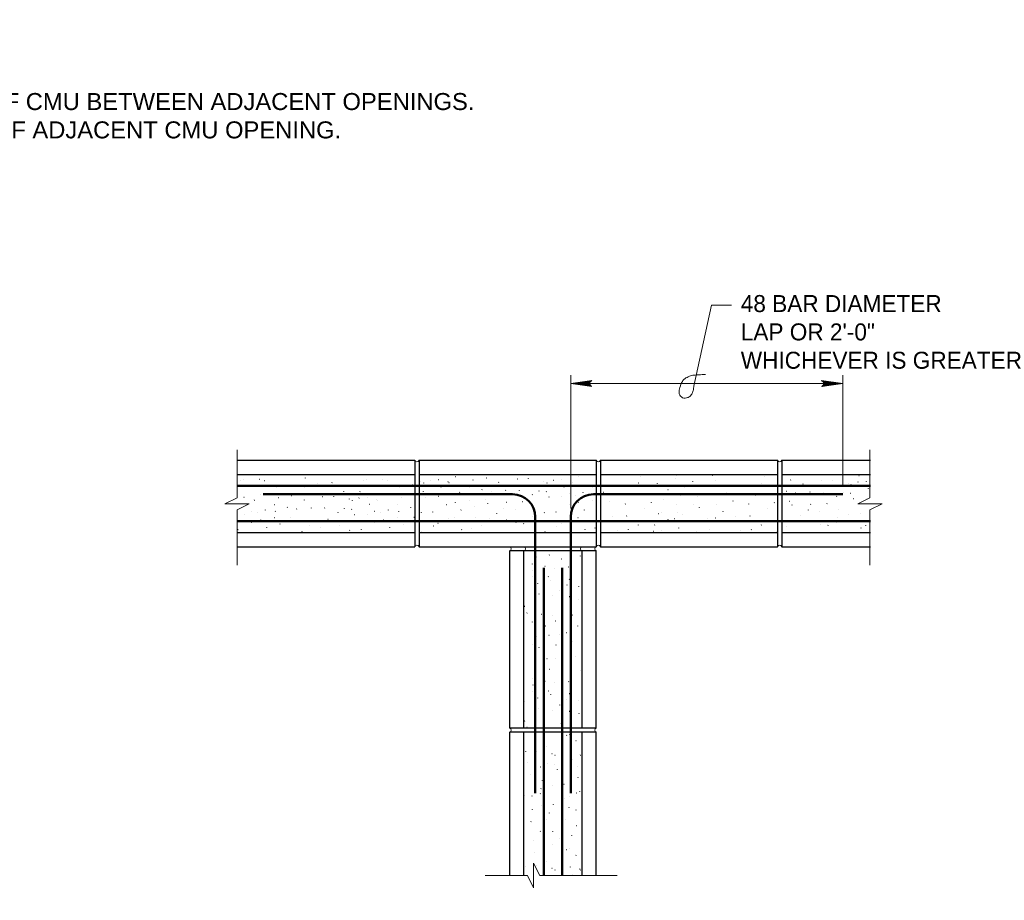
# Model space of a CAD drawing. Extents: x -1004 to 916, y -640 to 704.
# Tile 5 of 21: x -656 to -309, y 4 to 314. Entities that reach past the tile are written whole.
import ezdxf

# ---------------------------------------------------------------- set-up
doc = ezdxf.new("R2010")
doc.units = 0
doc.header["$MEASUREMENT"] = 0
for name, color, linetype, lineweight in [('Level 1', 7, 'Continuous', 18), ('Level 15', 7, 'Continuous', 18), ('Level 45', 7, 'Continuous', 18), ('Level 46', 7, 'Continuous', 18), ('Level 49', 7, 'Continuous', 18), ('Level 50', 7, 'Continuous', 18), ('Level 53', 7, 'Continuous', 18), ('Level 54', 7, 'Continuous', 18)]:
    doc.layers.add(name, color=color, linetype=linetype, lineweight=lineweight)
doc.styles.add('NOTES', font='romans.shx')

# ---------------------------------------------------------------- blocks, each defined once
blk = doc.blocks.new('LARROW_8')
at = {"color": 0, "linetype": 'ByBlock', "lineweight": -2, "flags": 128}
blk.add_lwpolyline([(-4.93, 0.71), (0, 0), (-4.92, -0.71), (-4.77, -0.59), (-4.55, -0.38), (-4.44, -0.19), (-4.42, 0), (-4.46, 0.21), (-4.57, 0.41), (-4.79, 0.61), (-4.93, 0.71), (-0.15, 0.01), (-4.76, -0.67), (-4.62, -0.56), (-4.39, -0.34), (-4.32, -0.06), (-4.37, 0.22), (-4.5, 0.41), (-4.67, 0.57), (-4.78, 0.65), (-0.41, 0.01), (-4.56, -0.59), (-4.41, -0.49), (-4.33, -0.37), (-4.25, -0.21), (-4.21, 0.01), (-4.23, 0.19), (-4.32, 0.33), (-4.5, 0.44), (-4.61, 0.58), (-0.71, 0.01), (-4.33, -0.5), (-4.17, -0.3), (-4.12, -0.06), (-4.14, 0.22), (-4.45, 0.51), (-1.05, 0.02), (-4.12, -0.41), (-4.07, -0.26), (-3.98, -0.04), (-4.04, 0.21), (-4.28, 0.43), (-1.36, 0.02), (-4.01, -0.31), (-3.92, -0.14), (-3.88, 0.04), (-4.07, 0.33), (-1.73, 0.02), (-3.85, -0.24), (-3.79, -0.11), (-3.77, 0.04), (-3.92, 0.25), (-2.17, 0.02), (-3.71, -0.15), (-3.67, 0.05), (-3.81, 0.17), (-2.53, 0.02), (-3.61, -0.09), (-3.63, 0.1), (-2.9, 0.02), (-3.57, -0.03), (-3.59, 0.03), (-3.36, 0.03)], dxfattribs=at)
blk = doc.blocks.new('SQUIG_1')
at = {"layer": 'Level 46', "color": 1, "linetype": 'Continuous', "lineweight": 18}
blk.add_open_spline([(0, 0), (0.26, 0.05), (0.52, 0.06), (0.79, 0.07), (1.09, 0.07), (1.37, 0.04), (1.67, -0.02), (1.97, -0.08), (2.22, -0.19), (2.48, -0.4), (2.73, -0.59), (2.87, -0.83), (2.98, -1.08), (3.13, -1.44), (3.25, -1.85), (3.03, -2.28), (2.83, -2.69), (2.54, -2.92), (2.19, -3.02), (1.79, -3.13), (1.35, -3.14), (0.93, -3.1), (0.42, -3.05), (-0.06, -3), (-0.55, -2.83), (-0.82, -2.74), (-1.05, -2.61), (-1.26, -2.42), (-1.58, -2.14), (-1.83, -1.82), (-2.05, -1.46), (-2.23, -1.16), (-2.41, -0.87), (-2.52, -0.54), (-2.63, -0.16), (-2.74, 0.21), (-2.84, 0.59), (-2.98, 1.08), (-3.13, 1.58), (-3.22, 2.09)], degree=3, knots=[0, 0, 0, 0, 0.055442, 0.055442, 0.055442, 0.116755, 0.116755, 0.116755, 0.17984, 0.17984, 0.17984, 0.23873, 0.23873, 0.23873, 0.322672, 0.322672, 0.322672, 0.401, 0.401, 0.401, 0.489172, 0.489172, 0.489172, 0.593702, 0.593702, 0.593702, 0.651102, 0.651102, 0.651102, 0.73779, 0.73779, 0.73779, 0.81033, 0.81033, 0.81033, 0.89192, 0.89192, 0.89192, 1, 1, 1, 1], dxfattribs=at)

msp = doc.modelspace()

# ---------------------------------------------------------------- linework, layer by layer
at = {"layer": 'Level 1', "color": 3, "linetype": 'Continuous', "lineweight": 35}
msp.add_3dface([(-1003.74, 704.14), (916.28, 704.14), (916.28, -639.88), (-1003.74, -639.88)], dxfattribs=at)
at = {"layer": 'Level 15', "color": 7, "linetype": 'Continuous', "lineweight": 25}
for p, q in [((-579.38, 158.99), (-516.88, 158.99)), ((-516.88, 158.99), (-516.88, 128.49)), ((-515.38, 158.99), (-515.38, 128.49)), ((-515.38, 158.99), (-452.88, 158.99)), ((-452.88, 158.99), (-452.88, 128.49)), ((-451.39, 158.98), (-451.39, 128.49)), ((-451.39, 158.98), (-388.89, 158.98)), ((-388.89, 158.98), (-388.89, 128.49)), ((-387.39, 158.98), (-387.39, 128.49)), ((-387.39, 158.98), (-356.08, 158.98)), ((-579.38, 153.99), (-516.88, 153.99)), ((-515.38, 153.99), (-452.88, 153.99)), ((-451.39, 153.98), (-388.89, 153.98)), ((-387.39, 153.98), (-356.08, 153.98)), ((-579.38, 133.49), (-516.88, 133.49)), ((-515.38, 133.49), (-452.88, 133.49)), ((-451.39, 133.49), (-388.89, 133.49)), ((-387.39, 133.49), (-356.08, 133.49)), ((-579.38, 128.49), (-516.88, 128.49)), ((-515.38, 128.49), (-452.88, 128.49)), ((-452.88, 127), (-483.38, 127)), ((-483.38, 64.49), (-483.38, 127)), ((-478.38, 64.49), (-478.38, 127)), ((-457.88, 64.49), (-457.88, 127)), ((-452.88, 64.49), (-452.88, 127)), ((-451.39, 128.49), (-388.89, 128.49)), ((-387.39, 128.49), (-356.08, 128.49)), ((-452.88, 64.49), (-483.38, 64.49)), ((-452.88, 63), (-483.38, 63)), ((-483.38, 12.49), (-483.38, 63)), ((-478.38, 12.49), (-478.38, 63)), ((-457.88, 12.49), (-457.88, 63)), ((-452.88, 12.49), (-452.88, 63))]:
    msp.add_line(p, q, dxfattribs=at)
at = {"layer": 'Level 15', "color": 7, "linetype": 'Continuous', "lineweight": 18}
for centre, start, end in [((-516.13, 159.25), 199.1648, 340.8352), ((-452.14, 159.25), 199.1648, 340.8352), ((-388.14, 159.25), 199.1648, 340.8352), ((-483.64, 127.74), 289.1648, 70.8352), ((-478.64, 127.74), 289.1648, 70.8352), ((-483.64, 63.75), 289.1648, 70.8352)]:
    msp.add_arc(centre, 0.79, start, end, dxfattribs=at)
at = {"layer": 'Level 15', "color": 7, "linetype": 'Continuous', "lineweight": 18, "extrusion": (0, 0, -1)}
for centre, start, end in [((516.13, 128.23), 19.1648, 160.8352), ((452.14, 128.23), 19.1648, 160.8352), ((388.14, 128.23), 19.1648, 160.8352), ((457.62, 127.74), 289.1648, 70.8352), ((452.62, 127.74), 289.1648, 70.8352), ((452.62, 63.75), 289.1648, 70.8352)]:
    msp.add_arc(centre, 0.79, start, end, dxfattribs=at)
at = {"layer": 'Level 45', "color": 4, "linetype": 'Continuous', "lineweight": 50}
for p, q in [((-579.38, 149.98), (-356.08, 149.98)), ((-570.38, 146.98), (-482.38, 146.98)), ((-453.88, 146.98), (-365.88, 146.98)), ((-474.38, 41.49), (-474.38, 138.98)), ((-461.88, 41.49), (-461.88, 138.98)), ((-579.38, 137.49), (-356.08, 137.49)), ((-471.38, 12.49), (-471.38, 121)), ((-464.88, 12.49), (-464.88, 121))]:
    msp.add_line(p, q, dxfattribs=at)
at = {"layer": 'Level 45', "color": 4, "linetype": 'Continuous', "lineweight": 50, "extrusion": (0, 0, -1)}
msp.add_arc((482.38, 138.98), 8, 90, 180, dxfattribs=at)
at = {"layer": 'Level 45', "color": 4, "linetype": 'Continuous', "lineweight": 50}
msp.add_arc((-453.88, 138.98), 8, 90, 180, dxfattribs=at)
at = {"layer": 'Level 46', "color": 1, "linetype": 'Continuous', "lineweight": 18, "flags": 128}
msp.add_lwpolyline([(-405.13, 213.74), (-412.24, 213.74), (-418.45, 185.1)], dxfattribs=at)
at = {"layer": 'Level 50', "color": 1, "linetype": 'Continuous', "lineweight": 18}
for p, q in [((-461.88, 141.98), (-461.88, 189.05)), ((-365.88, 149.98), (-365.88, 189.05)), ((-461.88, 186.06), (-365.88, 186.06))]:
    msp.add_line(p, q, dxfattribs=at)
at = {"layer": 'Level 53', "color": 2, "linetype": 'Continuous', "lineweight": 25}
for p, q in [((-539.86, 153.92), (-539.9, 153.88)), ((-502.55, 153.14), (-502.59, 153.09)), ((-459.09, 153.14), (-459.13, 153.09)), ((-448.23, 153.93), (-448.27, 153.88)), ((-437.09, 153.14), (-437.14, 153.1)), ((-424.44, 153.62), (-424.48, 153.58)), ((-411.78, 153.62), (-411.82, 153.58)), ((-404.76, 153.93), (-404.81, 153.88)), ((-393.63, 153.14), (-393.67, 153.1)), ((-365.95, 153.56), (-365.99, 153.51)), ((-360.14, 153.56), (-360.19, 153.52)), ((-578.35, 151.89), (-578.4, 151.85)), ((-577.35, 152.25), (-577.39, 152.21)), ((-575.03, 149.97), (-575.08, 149.93)), ((-572.71, 150.14), (-572.75, 150.1)), ((-571.62, 152.25), (-571.66, 152.21)), ((-569.95, 151.77), (-569.99, 151.73)), ((-561.09, 150.23), (-561.14, 150.19)), ((-558.25, 150.34), (-558.29, 150.3)), ((-555.59, 152.77), (-555.63, 152.72)), ((-551.05, 150.93), (-551.09, 150.89)), ((-546.07, 151.1), (-546.11, 151.06)), ((-534.89, 151.89), (-534.93, 151.85)), ((-533.89, 152.25), (-533.93, 152.21)), ((-531.57, 149.97), (-531.61, 149.93)), ((-529.25, 150.14), (-529.29, 150.1)), ((-528.15, 152.25), (-528.2, 152.21)), ((-526.48, 151.77), (-526.53, 151.73)), ((-517.63, 150.23), (-517.67, 150.19)), ((-514.83, 151.56), (-514.87, 151.52)), ((-513.78, 151), (-513.83, 150.95)), ((-511.34, 151.91), (-511.38, 151.87)), ((-508.45, 152.09), (-508.5, 152.05)), ((-507.72, 149.6), (-507.76, 149.56)), ((-505.14, 151.39), (-505.18, 151.35)), ((-504.82, 151.04), (-504.87, 151)), ((-497.66, 149.51), (-497.7, 149.47)), ((-496.35, 152), (-496.39, 151.96)), ((-491.63, 152.7), (-491.68, 152.66)), ((-487.27, 151.21), (-487.31, 151.17)), ((-480.71, 152.35), (-480.76, 152.31)), ((-476.87, 152.53), (-476.91, 152.48)), ((-471.37, 151.56), (-471.41, 151.52)), ((-470.32, 151), (-470.36, 150.95)), ((-467.87, 151.91), (-467.92, 151.87)), ((-464.99, 152.09), (-465.03, 152.05)), ((-464.26, 149.6), (-464.3, 149.56)), ((-461.67, 151.39), (-461.71, 151.35)), ((-461.36, 151.04), (-461.4, 151)), ((-454.2, 149.51), (-454.24, 149.47)), ((-452.89, 152), (-452.93, 151.96)), ((-446.41, 150.04), (-446.45, 149.99)), ((-443.51, 150.08), (-443.55, 150.04)), ((-438.01, 150.96), (-438.05, 150.91)), ((-431.36, 150.75), (-431.4, 150.71)), ((-424.91, 152.67), (-424.96, 152.62)), ((-418.91, 151.48), (-418.96, 151.44)), ((-414.28, 149.99), (-414.33, 149.95)), ((-410.62, 151.74), (-410.66, 151.7)), ((-402.94, 150.04), (-402.99, 149.99)), ((-400.05, 150.08), (-400.09, 150.04)), ((-394.54, 150.96), (-394.59, 150.91)), ((-384.25, 152.08), (-384.29, 152.03)), ((-379.88, 150.59), (-379.93, 150.55)), ((-373.33, 151.73), (-373.38, 151.69)), ((-369.49, 151.9), (-369.53, 151.86)), ((-363.99, 150.94), (-364.03, 150.9)), ((-362.94, 150.37), (-362.98, 150.33)), ((-360.49, 151.29), (-360.54, 151.25)), ((-357.61, 151.47), (-357.65, 151.42)), ((-571.23, 146.91), (-571.27, 146.87)), ((-565.65, 149.38), (-565.69, 149.34)), ((-560.31, 146.47), (-560.35, 146.43)), ((-555.77, 149.27), (-555.81, 149.23)), ((-549.39, 146.12), (-549.43, 146.08)), ((-545.55, 146.3), (-545.59, 146.25)), ((-542.01, 147.95), (-542.05, 147.91)), ((-536.2, 147.96), (-536.24, 147.91)), ((-527.76, 146.91), (-527.81, 146.87)), ((-522.18, 149.38), (-522.23, 149.34)), ((-516.88, 146.44), (-516.89, 146.43)), ((-513.93, 147.93), (-513.97, 147.88)), ((-512.97, 146.02), (-513.02, 145.97)), ((-508.44, 146.25), (-508.48, 146.21)), ((-505.83, 147.15), (-505.88, 147.11)), ((-503.66, 146.73), (-503.7, 146.69)), ((-501.03, 147.69), (-501.08, 147.65)), ((-497.4, 147.24), (-497.44, 147.2)), ((-493.15, 148.64), (-493.2, 148.6)), ((-489.89, 148.03), (-489.93, 147.98)), ((-484.79, 148.41), (-484.84, 148.36)), ((-480.02, 148.41), (-480.06, 148.36)), ((-475.39, 146.89), (-475.43, 146.85)), ((-473.09, 148.17), (-473.13, 148.12)), ((-470.46, 147.93), (-470.51, 147.88)), ((-469.51, 146.02), (-469.55, 145.97)), ((-464.97, 146.25), (-465.02, 146.21)), ((-462.37, 147.15), (-462.41, 147.11)), ((-460.2, 146.73), (-460.24, 146.69)), ((-457.57, 147.69), (-457.61, 147.65)), ((-453.93, 147.24), (-453.98, 147.2)), ((-450.23, 147.65), (-450.27, 147.6)), ((-440.2, 146.69), (-440.24, 146.65)), ((-435.9, 146.69), (-435.94, 146.65)), ((-427.52, 148.6), (-427.57, 148.55)), ((-423, 146.45), (-423.05, 146.41)), ((-421.81, 149.32), (-421.85, 149.28)), ((-417.25, 146.32), (-417.3, 146.28)), ((-412.97, 146.69), (-413.02, 146.65)), ((-409.39, 147.2), (-409.44, 147.15)), ((-406.76, 147.65), (-406.81, 147.6)), ((-396.73, 146.69), (-396.78, 146.65)), ((-392.44, 146.69), (-392.48, 146.65)), ((-385.77, 148.02), (-385.81, 147.98)), ((-382.5, 147.4), (-382.55, 147.36)), ((-377.41, 147.78), (-377.46, 147.74)), ((-372.64, 147.78), (-372.68, 147.74)), ((-368, 146.27), (-368.05, 146.22)), ((-365.71, 147.54), (-365.75, 147.5)), ((-363.08, 147.3), (-363.13, 147.26)), ((-356.87, 148.98), (-356.92, 148.93)), ((-577.13, 145.86), (-577.17, 145.82)), ((-576.39, 143.37), (-576.44, 143.33)), ((-573.81, 145.16), (-573.85, 145.12)), ((-573.5, 144.81), (-573.54, 144.77)), ((-566.33, 143.28), (-566.38, 143.24)), ((-565.02, 145.77), (-565.07, 145.73)), ((-555.94, 144.99), (-555.98, 144.94)), ((-540.04, 145.34), (-540.09, 145.29)), ((-538.99, 144.77), (-539.04, 144.73)), ((-536.55, 145.68), (-536.59, 145.64)), ((-533.67, 145.86), (-533.71, 145.82)), ((-532.93, 143.37), (-532.97, 143.33)), ((-530.35, 145.16), (-530.39, 145.12)), ((-530.03, 144.81), (-530.08, 144.77)), ((-522.87, 143.28), (-522.91, 143.24)), ((-521.56, 145.77), (-521.6, 145.73)), ((-505.75, 143.3), (-505.79, 143.26)), ((-502.64, 144.18), (-502.68, 144.14)), ((-497.66, 144.97), (-497.7, 144.92)), ((-495.78, 142.67), (-495.82, 142.63)), ((-491.96, 145.06), (-492, 145.02)), ((-491.2, 143.83), (-491.24, 143.79)), ((-484.55, 144.1), (-484.6, 144.06)), ((-478.82, 144.34), (-478.87, 144.3)), ((-462.28, 143.3), (-462.33, 143.26)), ((-459.18, 144.18), (-459.22, 144.14)), ((-454.2, 144.97), (-454.24, 144.92)), ((-448.05, 144.57), (-448.1, 144.53)), ((-442.59, 143.58), (-442.63, 143.54)), ((-433.46, 144.05), (-433.51, 144.01)), ((-429.21, 145.26), (-429.26, 145.21)), ((-424.42, 143.44), (-424.46, 143.4)), ((-418.65, 143.44), (-418.69, 143.4)), ((-410.53, 143.26), (-410.57, 143.22)), ((-404.59, 144.57), (-404.63, 144.53)), ((-399.12, 143.58), (-399.16, 143.54)), ((-390, 144.05), (-390.04, 144.01)), ((-384.58, 144.44), (-384.62, 144.39)), ((-383.81, 143.21), (-383.86, 143.16)), ((-377.17, 143.48), (-377.22, 143.44)), ((-371.44, 143.72), (-371.49, 143.68)), ((-362.13, 145.39), (-362.17, 145.35)), ((-357.59, 145.63), (-357.63, 145.59)), ((-577.11, 140.03), (-577.15, 139.98)), ((-574.51, 140.92), (-574.55, 140.88)), ((-572.34, 140.5), (-572.38, 140.46)), ((-569.71, 141.46), (-569.75, 141.42)), ((-566.07, 141.01), (-566.12, 140.97)), ((-561.83, 142.42), (-561.87, 142.37)), ((-558.56, 141.8), (-558.6, 141.75)), ((-553.47, 142.18), (-553.51, 142.13)), ((-548.69, 142.18), (-548.74, 142.13)), ((-544.06, 140.66), (-544.1, 140.62)), ((-541.77, 141.94), (-541.81, 141.89)), ((-539.14, 141.7), (-539.18, 141.66)), ((-538.18, 139.79), (-538.23, 139.74)), ((-533.65, 140.03), (-533.69, 139.98)), ((-531.05, 140.92), (-531.09, 140.88)), ((-528.87, 140.5), (-528.91, 140.46)), ((-526.24, 141.46), (-526.29, 141.42)), ((-522.61, 141.01), (-522.65, 140.97)), ((-518.36, 142.42), (-518.41, 142.37)), ((-514.65, 140.52), (-514.69, 140.48)), ((-510.59, 140.76), (-510.63, 140.71)), ((-500.56, 141.47), (-500.6, 141.43)), ((-488.05, 140.16), (-488.09, 140.12)), ((-485.43, 142.08), (-485.47, 142.04)), ((-481.33, 141.64), (-481.37, 141.6)), ((-475.24, 139.32), (-475.28, 139.28)), ((-474.86, 142.26), (-474.9, 142.21)), ((-471.18, 140.52), (-471.22, 140.48)), ((-467.12, 140.76), (-467.16, 140.71)), ((-457.09, 141.47), (-457.13, 141.43)), ((-447.09, 139.15), (-447.13, 139.11)), ((-442.11, 139.33), (-442.16, 139.29)), ((-435.9, 142.15), (-435.94, 142.11)), ((-430.93, 140.12), (-430.97, 140.07)), ((-429.93, 140.48), (-429.97, 140.43)), ((-424.2, 140.48), (-424.24, 140.43)), ((-422.53, 140), (-422.57, 139.96)), ((-416.56, 142.39), (-416.6, 142.35)), ((-408.17, 140.99), (-408.21, 140.95)), ((-403.63, 139.15), (-403.67, 139.11)), ((-398.65, 139.33), (-398.69, 139.29)), ((-392.44, 142.15), (-392.48, 142.11)), ((-380.67, 139.53), (-380.71, 139.49)), ((-378.05, 141.46), (-378.09, 141.42)), ((-373.94, 141.02), (-373.99, 140.98)), ((-367.48, 141.63), (-367.52, 141.59)), ((-363.8, 139.9), (-363.84, 139.85)), ((-359.74, 140.13), (-359.78, 140.09)), ((-574.42, 137.08), (-574.47, 137.03)), ((-571.31, 137.95), (-571.36, 137.91)), ((-566.33, 138.74), (-566.38, 138.69)), ((-564.45, 136.44), (-564.5, 136.4)), ((-560.63, 138.83), (-560.68, 138.79)), ((-559.87, 137.6), (-559.91, 137.56)), ((-554.11, 135.85), (-554.15, 135.81)), ((-553.23, 137.87), (-553.27, 137.83)), ((-547.5, 138.11), (-547.54, 138.07)), ((-543.54, 136.03), (-543.58, 135.98)), ((-530.96, 137.08), (-531, 137.03)), ((-527.85, 137.95), (-527.89, 137.91)), ((-522.87, 138.74), (-522.91, 138.69)), ((-520.99, 136.44), (-521.03, 136.4)), ((-517.17, 138.83), (-517.21, 138.79)), ((-510.35, 135.74), (-510.39, 135.7)), ((-508.67, 136.69), (-508.72, 136.65)), ((-506.27, 137.71), (-506.31, 137.67)), ((-505.09, 138.37), (-505.14, 138.32)), ((-502.73, 138.67), (-502.77, 138.63)), ((-495.3, 138.93), (-495.34, 138.89)), ((-493.21, 136.14), (-493.25, 136.09)), ((-490.53, 138.37), (-490.57, 138.32)), ((-484.55, 137.89), (-484.6, 137.85)), ((-481.24, 137.1), (-481.28, 137.06)), ((-478.44, 136.66), (-478.49, 136.62)), ((-475.47, 137.54), (-475.52, 137.49)), ((-466.88, 135.74), (-466.93, 135.7)), ((-465.21, 136.69), (-465.25, 136.65)), ((-462.81, 137.71), (-462.85, 137.67)), ((-461.63, 138.37), (-461.67, 138.32)), ((-459.26, 138.67), (-459.31, 138.63)), ((-438.05, 136.18), (-438.09, 136.13)), ((-432.24, 136.18), (-432.28, 136.14)), ((-427.61, 138.19), (-427.66, 138.15)), ((-425.29, 138.37), (-425.33, 138.33)), ((-418.23, 137.61), (-418.27, 137.57)), ((-413.67, 138.46), (-413.72, 138.41)), ((-410.82, 138.57), (-410.87, 138.52)), ((-408.34, 137.49), (-408.39, 137.45)), ((-394.58, 136.18), (-394.63, 136.13)), ((-385.82, 135.51), (-385.87, 135.47)), ((-383.14, 137.74), (-383.19, 137.7)), ((-377.17, 137.27), (-377.22, 137.22)), ((-373.86, 136.48), (-373.9, 136.43)), ((-371.06, 136.04), (-371.1, 136)), ((-368.09, 136.91), (-368.13, 136.87)), ((-367.86, 138.7), (-367.9, 138.66)), ((-357.83, 136.07), (-357.87, 136.03)), ((-579.26, 134.53), (-579.3, 134.49)), ((-569.23, 135.25), (-569.27, 135.2)), ((-556.73, 133.93), (-556.77, 133.89)), ((-550, 135.42), (-550.04, 135.37)), ((-539.86, 134.29), (-539.9, 134.25)), ((-535.8, 134.53), (-535.84, 134.49)), ((-525.77, 135.25), (-525.81, 135.2)), ((-514.39, 133.78), (-514.44, 133.73)), ((-500.32, 134.54), (-500.36, 134.5)), ((-496.73, 135.02), (-496.78, 134.98)), ((-487.42, 133.59), (-487.46, 133.55)), ((-470.93, 133.78), (-470.97, 133.73)), ((-456.85, 134.54), (-456.9, 134.5)), ((-453.27, 135.02), (-453.31, 134.98)), ((-445.43, 134.35), (-445.47, 134.3)), ((-441.59, 134.52), (-441.63, 134.48)), ((-436.09, 133.56), (-436.13, 133.52)), ((-432.59, 133.91), (-432.63, 133.87)), ((-429.71, 134.08), (-429.75, 134.04)), ((-423.81, 135.13), (-423.85, 135.09)), ((-417.6, 134), (-417.65, 133.95)), ((-412.89, 134.7), (-412.93, 134.65)), ((-401.97, 134.35), (-402.01, 134.3)), ((-398.12, 134.52), (-398.17, 134.48)), ((-392.62, 133.56), (-392.66, 133.52)), ((-389.13, 133.91), (-389.17, 133.87)), ((-359.5, 135.12), (-359.54, 135.07)), ((-469.42, 125.61), (-469.47, 125.56)), ((-458.5, 125.26), (-458.55, 125.21)), ((-475.45, 122.42), (-475.49, 122.37)), ((-474.14, 124.91), (-474.18, 124.86)), ((-465.06, 124.12), (-465.1, 124.08)), ((-475.19, 120.14), (-475.23, 120.1)), ((-470.94, 121.55), (-470.99, 121.51)), ((-467.68, 120.93), (-467.72, 120.89)), ((-462.58, 121.31), (-462.63, 121.27)), ((-475.45, 117.87), (-475.49, 117.83)), ((-473.57, 115.57), (-473.61, 115.53)), ((-469.75, 117.96), (-469.79, 117.92)), ((-468.99, 116.73), (-469.03, 116.69)), ((-463.22, 114.99), (-463.26, 114.94)), ((-462.34, 117.01), (-462.39, 116.97)), ((-478.35, 114.38), (-478.38, 114.34)), ((-473.09, 111.84), (-473.13, 111.8)), ((-468.32, 111.27), (-468.36, 111.23)), ((-465.84, 113.06), (-465.88, 113.02)), ((-459.12, 114.55), (-459.16, 114.51)), ((-474.52, 107.93), (-474.57, 107.88)), ((-471, 109.04), (-471.04, 109)), ((-462.34, 110.79), (-462.39, 110.75)), ((-459.03, 110), (-459.07, 109.96)), ((-478.11, 107.45), (-478.15, 107.41)), ((-477.28, 105.11), (-477.33, 105.07)), ((-472.22, 104.58), (-472.26, 104.54)), ((-465.21, 106.49), (-465.25, 106.45)), ((-461.47, 106.33), (-461.52, 106.29)), ((-461.3, 104.41), (-461.34, 104.37)), ((-475.45, 101.96), (-475.49, 101.92)), ((-468.32, 104.1), (-468.36, 104.06)), ((-467.15, 102.22), (-467.19, 102.18)), ((-478.35, 99.8), (-478.38, 99.76)), ((-470.82, 100.48), (-470.86, 100.43)), ((-465.93, 97.68), (-465.97, 97.64)), ((-463.3, 98.13), (-463.34, 98.09)), ((-459.48, 100.52), (-459.52, 100.48)), ((-475.19, 93.92), (-475.23, 93.88)), ((-473.79, 96.8), (-473.83, 96.76)), ((-469.51, 97.17), (-469.55, 97.13)), ((-461.12, 95.06), (-461.17, 95.01)), ((-473.09, 92.87), (-473.13, 92.83)), ((-467.06, 93.75), (-467.11, 93.7)), ((-464.71, 91.47), (-464.75, 91.43)), ((-474.76, 88.09), (-474.81, 88.05)), ((-470.21, 88.94), (-470.25, 88.89)), ((-467.36, 89.05), (-467.4, 89)), ((-464.88, 87.98), (-464.92, 87.93)), ((-460.16, 89.64), (-460.21, 89.59)), ((-474.14, 84.48), (-474.18, 84.44)), ((-469.42, 85.18), (-469.47, 85.14)), ((-465.06, 83.69), (-465.1, 83.65)), ((-458.5, 84.83), (-458.55, 84.79)), ((-475.45, 81.99), (-475.49, 81.95)), ((-470.94, 81.12), (-470.99, 81.08)), ((-467.68, 80.5), (-467.72, 80.46)), ((-462.58, 80.88), (-462.63, 80.84)), ((-475.45, 77.44), (-475.49, 77.4)), ((-475.19, 79.72), (-475.23, 79.67)), ((-469.75, 77.54), (-469.79, 77.49)), ((-462.34, 76.58), (-462.39, 76.54)), ((-478.35, 73.95), (-478.38, 73.92)), ((-473.57, 75.15), (-473.61, 75.1)), ((-468.99, 76.31), (-469.03, 76.26)), ((-463.22, 74.56), (-463.26, 74.52)), ((-459.12, 74.12), (-459.16, 74.08)), ((-473.09, 71.41), (-473.13, 71.37)), ((-468.32, 70.85), (-468.36, 70.8)), ((-465.84, 72.64), (-465.88, 72.59)), ((-462.34, 70.37), (-462.39, 70.32)), ((-459.03, 69.58), (-459.07, 69.53)), ((-478.11, 67.02), (-478.15, 66.98)), ((-474.52, 67.5), (-474.57, 67.46)), ((-471, 68.62), (-471.04, 68.57)), ((-465.21, 66.07), (-465.25, 66.02)), ((-477.28, 64.68), (-477.33, 64.64)), ((-461.47, 65.91), (-461.52, 65.86)), ((-474.48, 61.16), (-474.53, 61.12)), ((-463.3, 61.95), (-463.34, 61.9)), ((-462.3, 62.31), (-462.34, 62.26)), ((-459.98, 60.02), (-460.03, 59.98)), ((-477.8, 56.18), (-477.84, 56.13)), ((-473.96, 56.35), (-474, 56.31)), ((-470.42, 58.01), (-470.46, 57.96)), ((-464.96, 55.74), (-465, 55.7)), ((-464.61, 58.01), (-464.65, 57.97)), ((-462.08, 55.91), (-462.12, 55.87)), ((-477.11, 52.23), (-477.15, 52.19)), ((-468.46, 55.39), (-468.5, 55.35)), ((-467.41, 54.82), (-467.45, 54.78)), ((-461.34, 53.43), (-461.39, 53.38)), ((-458.76, 55.22), (-458.8, 55.17)), ((-458.45, 54.87), (-458.49, 54.82)), ((-472.47, 50.72), (-472.52, 50.67)), ((-470.18, 51.99), (-470.22, 51.95)), ((-467.55, 51.75), (-467.6, 51.71)), ((-466.6, 49.84), (-466.64, 49.8)), ((-462.06, 50.08), (-462.1, 50.04)), ((-459.46, 50.98), (-459.5, 50.93)), ((-475.91, 48.17), (-475.95, 48.13)), ((-471.95, 46.08), (-471.99, 46.04)), ((-459.37, 47.13), (-459.41, 47.09)), ((-472.33, 43.15), (-472.37, 43.11)), ((-468.27, 44.34), (-468.31, 44.3)), ((-464.21, 44.58), (-464.25, 44.54)), ((-458.72, 42.19), (-458.76, 42.15)), ((-478.33, 40.92), (-478.37, 40.88)), ((-475.53, 40.49), (-475.57, 40.45)), ((-472.56, 41.36), (-472.6, 41.32)), ((-463.97, 39.57), (-464.01, 39.52)), ((-462.3, 40.52), (-462.34, 40.48)), ((-459.89, 41.54), (-459.94, 41.49)), ((-475.43, 35.74), (-475.48, 35.7)), ((-472.3, 37.17), (-472.34, 37.12)), ((-468.02, 37.6), (-468.06, 37.56)), ((-462.52, 36.55), (-462.56, 36.51)), ((-460.07, 35.59), (-460.11, 35.55)), ((-475.88, 31.48), (-475.92, 31.44)), ((-470.38, 32.36), (-470.42, 32.32)), ((-469.46, 34.55), (-469.51, 34.5)), ((-463.73, 32.16), (-463.77, 32.11)), ((-472.57, 28.09), (-472.61, 28.05)), ((-468.27, 28.09), (-468.31, 28.05)), ((-459.89, 30), (-459.94, 29.96)), ((-474.96, 24.99), (-475, 24.94)), ((-465.83, 25.45), (-465.88, 25.41)), ((-461.58, 26.66), (-461.63, 26.62)), ((-468.27, 23.55), (-468.31, 23.51)), ((-463.3, 21.52), (-463.34, 21.48)), ((-462.3, 21.88), (-462.34, 21.84)), ((-474.48, 20.73), (-474.53, 20.69)), ((-470.42, 17.58), (-470.46, 17.54)), ((-464.61, 17.59), (-464.65, 17.54)), ((-459.98, 19.6), (-460.03, 19.55)), ((-477.8, 15.75), (-477.84, 15.71)), ((-473.96, 15.93), (-474, 15.88)), ((-468.46, 14.96), (-468.5, 14.92)), ((-467.41, 14.4), (-467.45, 14.35)), ((-464.96, 15.31), (-465, 15.27)), ((-462.08, 15.49), (-462.12, 15.45)), ((-458.76, 14.79), (-458.8, 14.75)), ((-458.45, 14.44), (-458.49, 14.4)), ((-461.34, 13), (-461.39, 12.96))]:
    msp.add_line(p, q, dxfattribs=at)
at = {"layer": 'Level 54', "color": 92, "linetype": 'Continuous', "lineweight": 18}
for p, q in [((-579.61, 162.67), (-579.61, 145.78)), ((-356.31, 162.66), (-356.31, 145.77)), ((-579.61, 141.47), (-579.61, 121.96)), ((-356.31, 141.46), (-356.31, 121.96)), ((-477.14, 12.49), (-492.11, 12.49)), ((-472.83, 12.49), (-445.52, 12.49))]:
    msp.add_line(p, q, dxfattribs=at)
at = {"layer": 'Level 54', "color": 92, "linetype": 'Continuous', "lineweight": 18, "flags": 128}
for points in [[(-579.61, 145.78), (-583.92, 143.62), (-575.3, 143.62), (-579.61, 141.47)], [(-356.31, 145.77), (-360.62, 143.62), (-351.99, 143.62), (-356.31, 141.46)], [(-472.83, 12.49), (-474.99, 16.8), (-474.99, 8.18), (-477.14, 12.49)]]:
    msp.add_lwpolyline(points, dxfattribs=at)

# ---------------------------------------------------------------- block references
at = {"layer": 'Level 46', "color": 1, "linetype": 'Continuous', "lineweight": 18, "xscale": 1.523999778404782, "yscale": 1.523999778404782, "zscale": 1.523999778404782, "rotation": 257.7673292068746}
msp.add_blockref('SQUIG_1', (-418.45, 185.1), dxfattribs=at)
at = {"layer": 'Level 50', "color": 1, "linetype": 'Continuous', "lineweight": 18, "xscale": 1.519127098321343, "yscale": 1.469972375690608, "zscale": 0.03175, "rotation": 180}
msp.add_blockref('LARROW_8', (-461.88, 186.06), dxfattribs=at)
at = {"layer": 'Level 50', "color": 1, "linetype": 'Continuous', "lineweight": 18, "xscale": 1.519127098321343, "yscale": 1.469972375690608, "zscale": 0.03175}
msp.add_blockref('LARROW_8', (-365.88, 186.06), dxfattribs=at)

# ---------------------------------------------------------------- texts
at = {"layer": 'Level 46', "color": 1, "linetype": 'Continuous', "lineweight": 25, "insert": (-401.87, 217.29), "char_height": 6, "attachment_point": 1, "style": 'NOTES'}
msp.add_mtext('\\fArial|b0|i0|c0|p39;48 BAR DIAMETER \\PLAP OR 2\'-0" \\PWHICHEVER IS GREATER', dxfattribs=at)
at = {"layer": 'Level 49', "color": 1, "linetype": 'Continuous', "lineweight": 25, "insert": (-721.34, 308.58), "char_height": 6, "attachment_point": 1, "style": 'NOTES'}
msp.add_mtext('\\fArial|b0|i0|c0|p39;NOTE:\\P \\P"W" = WIDTH OF CMU BETWEEN ADJACENT OPENINGS.\\P"H" = HEIGHT OF ADJACENT CMU OPENING.', dxfattribs=at)

doc.saveas('drawing.dxf')
